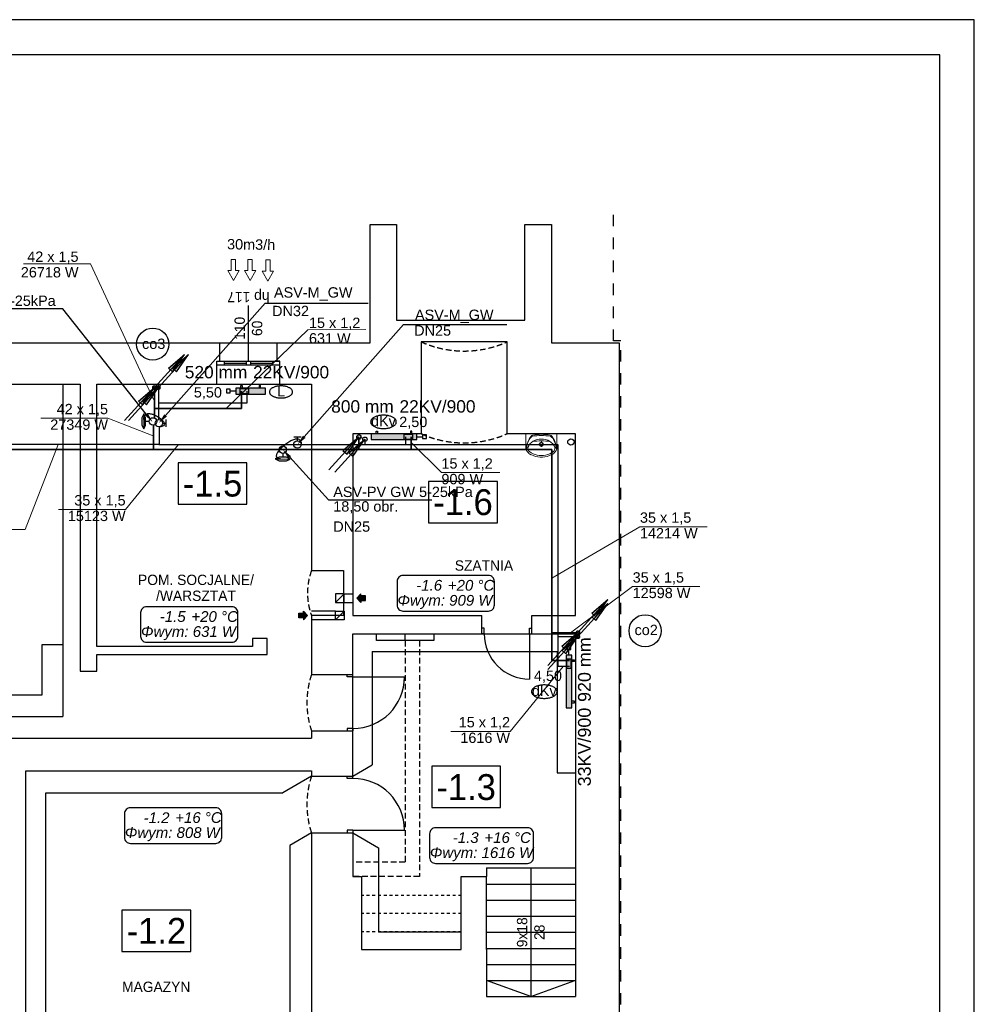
# Model space of a CAD drawing. Header units: millimetres. Extents: x 45180 to 119519, y 31297 to 302414.
# Tile 5 of 97: x 102885 to 119519, y 43845 to 60997. Entities that reach past the tile are written whole.
import ezdxf
from ezdxf import colors
from ezdxf.entities.mleader import LeaderData, LeaderLine
from ezdxf.lldxf.tags import DXFTag
from ezdxf.math import Vec2, Vec3

# ---------------------------------------------------------------- set-up
doc = ezdxf.new("R2010")
doc.units = ezdxf.units.MM
doc.header["$MEASUREMENT"] = 0
for name, pattern in [('Hidden Line', [100, 50, -50]), ('Krawędzie ukryte', [150, 100, -50]), ('PHANTOM', [2.5, 1.25, -0.25, 0.25, -0.25, 0.25, -0.25]), ('Przerywana', [400, 200, -200])]:
    doc.linetypes.add(name, pattern=pattern)
doc.layers.get('0').update_dxf_attribs({"color": 252})
for name, color, linetype in [('#opisy', 7, 'Continuous'), ('#podkład', 252, 'Continuous'), ('#strza³ki', 7, 'Continuous'), ('_TABELA', 7, 'Continuous'), ('IS_Armatura_podłączeniowa_grz._dolnozas.', 7, 'SOLID'), ('IS_Armatura_Therm', 7, 'SOLID'), ('IS_Grafika', 7, 'SOLID'), ('IS_Grzejniki_Plan_rzut', 7, 'SOLID'), ('IS_Opisy_działek_Therm', 7, 'SOLID'), ('IS_Text_Armatury_podłączeniowej_grz._dolnozas.', 7, 'Continuous'), ('IS_Text_Armatury_Therm', 7, 'Continuous'), ('IS_Text_Konstrukcji', 7, 'Continuous'), ('IS_Text_Odbiornikow_Therm', 7, 'Continuous')]:
    doc.layers.add(name, color=color, linetype=linetype)
for name, color, linetype, lineweight in [('INWENT wyposarzenie_Nr_Pióra__21', 252, 'Continuous', 13), ('IS_Powrót', 5, 'DASHDOT', 35), ('IS_Zasilanie', 1, 'SOLID', 30)]:
    doc.layers.add(name, color=color, linetype=linetype, lineweight=lineweight)
doc.styles.add('ARIAL', font='arial.ttf', dxfattribs={"width": 0.75})
doc.styles.add('GENERATED_STYLE_3', font='txt')
doc.styles.add('GENERATED_STYLE_5', font='txt')
doc.styles.add('GENERATED_STYLE_9', font='txt')
doc.styles.get("Standard").update_dxf_attribs({"font": 'arial.ttf', "bigfont": 'BIGFONT.SHX'})
tags = doc.linetypes.add('DASH', pattern=[15, 10, -5]).pattern_tags.tags
tags[6:7] = [DXFTag(74, 4), DXFTag(75, 0), DXFTag(340, '0'), DXFTag(46, 0.0), DXFTag(50, 0.0), DXFTag(44, 0.0), DXFTag(45, 0.0)]
tags[4:5] = [DXFTag(74, 4), DXFTag(75, 0), DXFTag(340, '0'), DXFTag(46, 0.0), DXFTag(50, 0.0), DXFTag(44, 0.0), DXFTag(45, 0.0)]
tags = doc.linetypes.add('DASHDOT', pattern=[20, 10, -5, 0, -5]).pattern_tags.tags
tags[10:11] = [DXFTag(74, 4), DXFTag(75, 0), DXFTag(340, '0'), DXFTag(46, 0.0), DXFTag(50, 0.0), DXFTag(44, 0.0), DXFTag(45, 0.0)]
tags[8:9] = [DXFTag(74, 4), DXFTag(75, 0), DXFTag(340, '0'), DXFTag(46, 0.0), DXFTag(50, 0.0), DXFTag(44, 0.0), DXFTag(45, 0.0)]
tags[6:7] = [DXFTag(74, 4), DXFTag(75, 0), DXFTag(340, '0'), DXFTag(46, 0.0), DXFTag(50, 0.0), DXFTag(44, 0.0), DXFTag(45, 0.0)]
tags[4:5] = [DXFTag(74, 4), DXFTag(75, 0), DXFTag(340, '0'), DXFTag(46, 0.0), DXFTag(50, 0.0), DXFTag(44, 0.0), DXFTag(45, 0.0)]
tags = doc.linetypes.add('DASHDOTDOT', pattern=[25, 10, -5, 0, -5, 0, -5]).pattern_tags.tags
tags[14:15] = [DXFTag(74, 4), DXFTag(75, 0), DXFTag(340, '0'), DXFTag(46, 0.0), DXFTag(50, 0.0), DXFTag(44, 0.0), DXFTag(45, 0.0)]
tags[12:13] = [DXFTag(74, 4), DXFTag(75, 0), DXFTag(340, '0'), DXFTag(46, 0.0), DXFTag(50, 0.0), DXFTag(44, 0.0), DXFTag(45, 0.0)]
tags[10:11] = [DXFTag(74, 4), DXFTag(75, 0), DXFTag(340, '0'), DXFTag(46, 0.0), DXFTag(50, 0.0), DXFTag(44, 0.0), DXFTag(45, 0.0)]
tags[8:9] = [DXFTag(74, 4), DXFTag(75, 0), DXFTag(340, '0'), DXFTag(46, 0.0), DXFTag(50, 0.0), DXFTag(44, 0.0), DXFTag(45, 0.0)]
tags[6:7] = [DXFTag(74, 4), DXFTag(75, 0), DXFTag(340, '0'), DXFTag(46, 0.0), DXFTag(50, 0.0), DXFTag(44, 0.0), DXFTag(45, 0.0)]
tags[4:5] = [DXFTag(74, 4), DXFTag(75, 0), DXFTag(340, '0'), DXFTag(46, 0.0), DXFTag(50, 0.0), DXFTag(44, 0.0), DXFTag(45, 0.0)]
tags = doc.linetypes.add('SOLID', pattern=[10, 10, 0]).pattern_tags.tags
tags[6:7] = [DXFTag(74, 4), DXFTag(75, 0), DXFTag(340, '0'), DXFTag(46, 0.0), DXFTag(50, 0.0), DXFTag(44, 0.0), DXFTag(45, 0.0)]
tags[4:5] = [DXFTag(74, 4), DXFTag(75, 0), DXFTag(340, '0'), DXFTag(46, 0.0), DXFTag(50, 0.0), DXFTag(44, 0.0), DXFTag(45, 0.0)]

# ---------------------------------------------------------------- blocks, each defined once
blk = doc.blocks.new('Symbol Umywalka 14_1', base_point=(-74654, 59679))
at = {"layer": 'INWENT wyposarzenie_Nr_Pióra__21', "linetype": 'Continuous'}
for p, q in [((-74654, 60089), (-74114, 60089)), ((-74654, 60089), (-74654, 59860)), ((-74299, 60089), (-74469, 60089)), ((-74114, 60089), (-74114, 59860)), ((-74401, 59905), (-74429, 59905)), ((-74384, 59951), (-74384, 59922)), ((-74384, 59889), (-74384, 59860)), ((-74338, 59905), (-74367, 59905))]:
    blk.add_line(p, q, dxfattribs=at)
for radius in [35, 25]:
    blk.add_circle((-74384, 59905), radius, dxfattribs=at)
for centre, radius, start, end in [((-74300, 59830), 340, 140.6648, 180.9072), ((-74335, 59829), 305, 138.5245, 180.6767), ((-74528, 60017), 45, 102.694, 140.6648), ((-74530, 60001), 45, 97.8304, 138.5245), ((-74389, 59402), 676, 89.4897, 102.694), ((-74379, 58902), 1154, 90.245, 97.8304), ((-74379, 59402), 676, 77.2285, 90.4328), ((-74390, 58902), 1154, 82.0921, 89.6775), ((-74238, 60001), 45, 41.398, 82.0921), ((-74239, 60017), 45, 39.2578, 77.2285), ((-74467, 59831), 340, 359.0153, 39.2578), ((-74433, 59829), 305, 359.2458, 41.398), ((-74517, 59854), 137, 177.5448, 231.2546), ((-74397, 59758), 241, 122.8442, 158.4481), ((-74384, 58978), 985, 81.1796, 98.8266), ((-74403, 59754), 241, 85.394, 121.0561), ((-74364, 59754), 241, 58.9439, 94.606), ((-74371, 59758), 241, 21.5519, 57.1558), ((-74251, 59854), 137, 308.7454, 2.4552), ((-74540, 59840), 80.9, 176.0694, 229.1984), ((-74469, 59913), 213, 231.3152, 242.8429), ((-74407, 60006), 293, 230.7149, 260.0022), ((-74370, 60122), 444, 243.7403, 265.7948), ((-74384, 60025), 317, 256.4334, 283.5666), ((-74397, 60122), 444, 274.2052, 296.2597), ((-74360, 60006), 293, 279.9978, 309.2851), ((-74298, 59913), 213, 297.1571, 308.6848), ((-74228, 59840), 80.9, 310.8016, 3.9306), ((-74384, 59949), 270, 265.9876, 274.0124)]:
    blk.add_arc(centre, radius, start, end, dxfattribs=at)
blk = doc.blocks.new('AF30168')
at = {"layer": '#strza³ki'}
h = blk.add_hatch(color=256, dxfattribs=at)
h.paths.add_polyline_path([(-7.4, -9.65), (0, 0), (-8.52, -8.52)])
h.paths.add_polyline_path([(-9.65, -7.4), (-8.52, -8.52), (0, 0)])
for p, q in [((-18.33, -18.33), (0, 0)), ((-9.65, -7.4), (0, 0)), ((-7.4, -9.65), (0, 0)), ((-9.65, -7.4), (-7.4, -9.65))]:
    blk.add_line(p, q, dxfattribs=at)
blk = doc.blocks.new('E210168')
at = {"color": 7, "lineweight": 13}
for p, q in [((19.4, 19.8), (19.4, 13.6)), ((19.4, 19.8), (37, 9.9)), ((19.4, 0), (37, 9.9)), ((19.4, 6.2), (19.4, 0))]:
    blk.add_line(p, q, dxfattribs=at)
blk.add_lwpolyline([(19.4, 13.6), (0, 13.6), (0, 6.2), (19.4, 6.2)], dxfattribs=at)

msp = doc.modelspace()

# ---------------------------------------------------------------- hatches: boundary and pattern name
at = {"layer": '#podkład', "linetype": 'Continuous'}
for points in [[(108830, 50845), (108830, 50880), (108910, 50880), (108910, 50960), (108830, 50960), (108830, 50995), (108760, 50920)], [(107830, 50545), (107830, 50580), (107750, 50580), (107750, 50660), (107830, 50660), (107830, 50695), (107900, 50620)]]:
    msp.add_hatch(color=256, dxfattribs=at).paths.add_polyline_path(points, flags=0)
at = {"layer": 'IS_Grzejniki_Plan_rzut', "ltscale": 10}
for points in [[(107170, 54576), (106650, 54576), (106650, 54476), (107170, 54476)], [(109808, 53781), (109008, 53781), (109008, 53681), (109808, 53681)], [(112505, 49010), (112505, 49930), (112405, 49930), (112405, 49010)]]:
    msp.add_hatch(color=251, dxfattribs=at).paths.add_polyline_path(points)

# ---------------------------------------------------------------- linework, layer by layer
at = {"layer": '#podkład', "linetype": 'Przerywana'}
for p, q in [((113230, 55400), (113230, 57771)), ((113360, 55400), (113230, 55400)), ((113360, 41040), (113360, 55400))]:
    msp.add_line(p, q, dxfattribs=at)
at = {"layer": '#podkład', "linetype": 'Continuous'}
for p, q in [((108990, 55370), (108990, 57430)), ((108990, 57430), (109450, 57430)), ((109450, 57430), (109450, 55765)), ((111690, 55765), (111690, 57430)), ((111690, 57430), (112150, 57430)), ((112150, 57430), (112150, 55370)), ((106870, 55050), (106870, 56020)), ((109450, 55765), (111690, 55765)), ((101080, 55370), (106370, 55370)), ((106370, 55050), (106370, 55370)), ((106370, 55370), (107370, 55370)), ((107370, 55050), (107370, 55370)), ((107370, 55370), (108990, 55370)), ((111380, 55385), (109880, 55385)), ((109880, 55385), (109880, 53785)), ((111380, 53785), (111380, 55385)), ((112150, 55370), (113330, 55370)), ((113330, 55370), (113330, 41070)), ((106320, 54650), (106320, 55050)), ((106320, 55050), (106370, 55050)), ((106320, 55050), (107420, 55050)), ((107420, 54980), (106320, 54980)), ((106450, 55050), (106450, 54980)), ((106450, 55015), (106830, 55015)), ((106830, 55050), (106830, 54980)), ((106910, 55050), (106910, 54980)), ((106910, 55015), (107290, 55015)), ((107290, 55050), (107290, 54980)), ((107420, 55050), (107370, 55050)), ((107420, 54650), (107420, 55050)), ((101130, 54650), (103940, 54650)), ((103640, 54650), (103640, 48860)), ((103940, 54650), (103940, 49650)), ((104230, 50080), (104230, 54650)), ((104230, 54650), (106320, 54650)), ((106320, 54650), (107420, 54650)), ((107420, 54650), (107970, 54650)), ((107970, 54650), (107970, 51400)), ((109880, 53785), (108690, 53785)), ((108690, 53785), (108690, 50620)), ((112570, 53785), (111380, 53785)), ((112570, 50620), (112570, 53785)), ((106846, 53277), (105646, 53277)), ((105646, 53277), (105646, 52557)), ((106846, 52557), (106846, 53277)), ((111210, 52953), (110010, 52953)), ((110010, 52953), (110010, 52233)), ((111210, 52233), (111210, 52953)), ((105646, 52557), (106846, 52557)), ((110010, 52233), (111210, 52233)), ((107970, 51400), (108530, 51400)), ((108530, 51400), (108530, 50620)), ((108540, 50995), (108390, 50995)), ((108390, 50995), (108390, 50845)), ((108390, 50845), (108540, 50995)), ((108530, 50995), (108690, 50995)), ((108540, 50845), (108540, 50995)), ((108760, 50920), (108830, 50995)), ((108830, 50960), (108830, 50995)), ((108910, 50960), (108830, 50960)), ((108910, 50880), (108910, 50960)), ((108390, 50845), (108540, 50845)), ((108530, 50845), (108690, 50845)), ((108760, 50920), (108830, 50845)), ((108830, 50880), (108910, 50880)), ((108830, 50880), (108830, 50845)), ((107750, 50580), (107750, 50660)), ((107750, 50660), (107830, 50660)), ((107900, 50620), (107830, 50695)), ((107830, 50660), (107830, 50695)), ((107900, 50620), (107830, 50545)), ((108390, 50695), (107970, 50695)), ((108530, 50620), (107970, 50620)), ((107970, 50620), (107970, 49590)), ((108390, 50545), (108390, 50695)), ((108390, 50695), (108540, 50695)), ((108390, 50545), (108540, 50695)), ((108540, 50695), (108540, 50545)), ((108690, 50620), (110940, 50620)), ((110940, 50300), (110940, 50620)), ((111810, 50300), (111810, 50620)), ((111810, 50620), (112570, 50620)), ((107830, 50580), (107750, 50580)), ((107830, 50580), (107830, 50545)), ((108390, 50545), (107970, 50545)), ((108540, 50545), (108390, 50545)), ((108690, 49590), (108690, 50300)), ((108690, 50300), (110940, 50300)), ((109100, 50300), (110100, 50300)), ((109100, 50180), (109100, 50300)), ((109600, 50180), (109600, 50300)), ((110100, 50300), (110100, 50180)), ((110980, 50400), (110940, 50400)), ((110940, 50300), (111810, 50300)), ((110980, 50300), (110940, 50300)), ((110980, 50300), (110980, 50400)), ((111770, 50300), (111770, 50400)), ((111770, 50400), (111810, 50400)), ((111770, 50300), (111770, 49510)), ((111770, 50300), (111810, 50300)), ((111810, 50300), (112570, 50300)), ((112570, 50300), (112570, 43980)), ((103640, 50110), (103270, 50110)), ((103270, 50110), (103270, 49230)), ((107200, 50220), (106940, 50220)), ((106940, 50220), (106940, 50080)), ((107200, 49940), (107200, 50220)), ((110100, 50180), (109100, 50180)), ((106940, 50080), (104230, 50080)), ((104230, 49650), (104230, 49940)), ((104230, 49940), (107200, 49940)), ((109030, 49990), (112250, 49990)), ((109030, 49990), (109030, 48016)), ((112250, 49990), (112250, 47880)), ((103940, 49650), (104230, 49650)), ((107970, 49590), (108690, 49590)), ((108590, 49550), (108590, 49590)), ((108690, 48610), (108690, 49590)), ((108690, 49550), (108690, 49590)), ((108690, 49550), (108590, 49550)), ((108690, 49550), (109590, 49550)), ((103270, 49230), (101430, 49230)), ((100370, 48860), (103640, 48860)), ((107970, 48610), (108690, 48610)), ((107970, 48610), (107970, 48480)), ((108690, 48650), (108590, 48650)), ((108590, 48650), (108590, 48610)), ((108690, 48650), (108690, 48610)), ((108690, 47820), (108690, 48610)), ((102460, 48480), (107970, 48480)), ((102990, 41830), (102990, 47910)), ((102990, 47910), (107970, 47910)), ((107970, 47910), (107970, 47820)), ((108690, 47820), (109030, 48016)), ((111264, 47991), (110064, 47991)), ((110064, 47991), (110064, 47271)), ((111264, 47271), (111264, 47991)), ((112250, 47880), (112560, 47880)), ((107970, 47820), (107468, 47530)), ((107970, 47820), (108690, 47820)), ((108590, 47780), (108590, 47820)), ((108690, 47780), (108590, 47780)), ((108690, 47780), (108690, 47820)), ((103340, 47530), (107468, 47530)), ((103340, 42210), (103340, 47530)), ((110064, 47271), (111264, 47271)), ((107970, 46830), (107590, 46611)), ((107970, 46830), (108690, 46830)), ((107970, 46830), (107970, 41830)), ((108690, 46880), (108590, 46880)), ((108590, 46880), (108590, 46830)), ((108690, 46880), (109590, 46880)), ((108690, 46880), (108690, 46830)), ((108690, 46830), (108690, 46070)), ((108690, 46830), (109140, 46570)), ((107590, 46611), (107590, 42210)), ((109140, 46570), (109140, 45110)), ((111020, 46220), (112570, 46220)), ((111020, 46220), (111020, 46070)), ((111790, 46220), (111790, 43980)), ((108690, 46070), (108840, 46070)), ((108840, 46070), (108840, 44800)), ((110580, 44800), (110580, 46070)), ((110580, 46070), (111020, 46070)), ((111020, 44800), (111020, 46070)), ((111020, 45940), (112570, 45940)), ((111020, 45660), (112570, 45660)), ((105868, 45485), (104668, 45485)), ((104668, 45485), (104668, 44765)), ((105868, 44765), (105868, 45485)), ((111020, 45380), (112570, 45380)), ((109140, 45110), (110580, 45110)), ((111020, 45100), (112570, 45100)), ((108840, 44800), (110580, 44800)), ((111020, 44820), (112570, 44820)), ((111020, 44800), (111020, 43980)), ((104668, 44765), (105868, 44765)), ((111020, 44540), (112570, 44540)), ((111020, 44260), (112570, 44260)), ((111790, 43980), (111020, 44260)), ((111790, 43980), (112560, 44260)), ((111020, 43980), (112570, 43980)), ((111020, 43980), (112560, 43980))]:
    msp.add_line(p, q, dxfattribs=at)
at = {"layer": '#podkład', "linetype": 'Krawędzie ukryte'}
for p, q in [((109600, 50180), (109600, 46320)), ((109850, 50180), (109850, 46070)), ((109600, 46320), (108690, 46320)), ((109850, 46070), (108690, 46070))]:
    msp.add_line(p, q, dxfattribs=at)
at = {"layer": '#podkład', "linetype": 'Hidden Line'}
for p, q in [((110580, 45740), (108840, 45740)), ((110580, 45426), (108840, 45426)), ((110580, 45110), (108840, 45110))]:
    msp.add_line(p, q, dxfattribs=at)
at = {"layer": '#podkład', "linetype": 'Continuous'}
msp.add_circle((112490, 53640), 55, dxfattribs=at)
at = {"layer": '#podkład', "linetype": 'Krawędzie ukryte'}
for centre, radius, start, end in [((110630, 57063), 1838, 245.9148, 294.0852), ((110630, 55463), 1838, 245.9148, 294.0852), ((109021, 51010), 1121, 159.649, 200.351), ((109431, 49100), 1541, 161.4548, 198.5452), ((109461, 47325), 1571, 161.6389, 198.3611)]:
    msp.add_arc(centre, radius, start, end, dxfattribs=at)
at = {"layer": '#podkład', "linetype": 'Continuous'}
for centre, radius, start, end in [((111770, 50300), 790, 180, 270), ((108690, 49550), 900, 270, 0), ((108690, 46880), 900, 0, 90)]:
    msp.add_arc(centre, radius, start, end, dxfattribs=at)
at = {"layer": '_TABELA', "color": 7}
for p, q in [((119519, 60997), (55519, 60997)), ((119519, 31297), (119519, 60997)), ((118919, 60387), (58019, 60387)), ((118919, 31907), (118919, 60387))]:
    msp.add_line(p, q, dxfattribs=at)
at = {"layer": 'IS_Armatura_podłączeniowa_grz._dolnozas.', "ltscale": 10}
for p, q in [((106880, 54566), (106720, 54566)), ((106720, 54566), (106720, 54486)), ((106880, 54486), (106880, 54566)), ((106880, 54566), (106880, 54566)), ((106720, 54486), (106880, 54486)), ((109738, 53771), (109578, 53771)), ((109578, 53771), (109578, 53691)), ((109578, 53691), (109738, 53691)), ((109738, 53691), (109738, 53771)), ((109738, 53771), (109738, 53771)), ((112495, 49860), (112415, 49860)), ((112415, 49860), (112415, 49700)), ((112495, 49700), (112495, 49860)), ((112415, 49700), (112495, 49700)), ((112495, 49700), (112495, 49700))]:
    msp.add_line(p, q, dxfattribs=at)
at = {"layer": 'IS_Armatura_Therm', "ltscale": 10}
for p, q in [((106553, 54559), (106488, 54559)), ((106488, 54559), (106488, 54494)), ((106553, 54494), (106553, 54559)), ((106488, 54494), (106553, 54494)), ((106650, 54526), (106553, 54526)), ((109808, 53731), (109906, 53731)), ((109971, 53764), (109906, 53764)), ((109906, 53764), (109906, 53699)), ((109906, 53699), (109971, 53699)), ((109971, 53699), (109971, 53764)), ((112488, 50093), (112423, 50093)), ((112423, 50093), (112423, 50028)), ((112488, 50028), (112488, 50093)), ((112423, 50028), (112488, 50028)), ((112455, 49930), (112455, 50028))]:
    msp.add_line(p, q, dxfattribs=at)
at = {"layer": 'IS_Armatura_Therm', "color": 5, "ltscale": 10}
for p, q in [((105046, 54129), (105014, 54064)), ((105014, 54064), (105014, 53934)), ((105046, 54129), (105046, 53869)), ((105079, 54064), (105046, 54129)), ((105079, 53934), (105079, 54064)), ((105014, 53934), (105046, 53869)), ((105046, 53869), (105079, 53934)), ((105144, 53999), (105079, 53999)), ((107404, 53377), (107339, 53345)), ((107339, 53345), (107599, 53343)), ((107339, 53345), (107404, 53312)), ((107534, 53376), (107404, 53377)), ((107470, 53442), (107469, 53377)), ((107599, 53343), (107534, 53376)), ((107534, 53311), (107599, 53343)), ((107404, 53312), (107534, 53311))]:
    msp.add_line(p, q, dxfattribs=at)
at = {"layer": 'IS_Armatura_Therm', "color": 1, "ltscale": 10}
for p, q in [((105439, 53904), (105439, 54034)), ((105374, 53969), (105439, 53969)), ((107790, 53727), (107660, 53727)), ((107725, 53662), (107725, 53727))]:
    msp.add_line(p, q, dxfattribs=at)
at = {"layer": 'IS_Armatura_Therm', "color": 5, "ltscale": 10}
for centre in [(105209, 53999), (107470, 53507)]:
    msp.add_ellipse(centre, major_axis=(65, 0), ratio=1, dxfattribs=at)
at = {"layer": 'IS_Armatura_Therm', "color": 1, "ltscale": 10}
for centre in [(105309, 53969), (107725, 53597)]:
    msp.add_ellipse(centre, major_axis=(65, 0), ratio=1, dxfattribs=at)
at = {"layer": 'IS_Armatura_Therm', "ltscale": 10}
for points, knots in [([(105046, 54031), (105046, 54053), (105051, 54093), (105095, 54133), (105151, 54138), (105210, 54124), (105271, 54097), (105327, 54061), (105372, 54020), (105403, 53982), (105412, 53936), (105367, 53904), (105332, 53904), (105309, 53904)], [0, 0, 0, 0, 64.389219, 112.928555, 164.914867, 226.429609, 294.470035, 363.013923, 425.304746, 475.258142, 511.236666, 549.426932, 617.242039, 617.242039, 617.242039, 617.242039]), ([(107437, 53344), (107417, 53344), (107379, 53346), (107353, 53398), (107376, 53451), (107414, 53507), (107471, 53566), (107536, 53621), (107606, 53665), (107672, 53693), (107734, 53702), (107787, 53663), (107790, 53620), (107790, 53597)], [0, 0, 0, 0, 59.262861, 99.102504, 151.5676, 222.417862, 305.915859, 394.029122, 478.423673, 551.537798, 609.014977, 658.39068, 727.398204, 727.398204, 727.398204, 727.398204])]:
    msp.add_open_spline(points, degree=3, knots=knots, dxfattribs=at)
at = {"layer": 'IS_Grafika', "ltscale": 10}
msp.add_line((112836, 50233), (112836, 50233), dxfattribs=at)
for centre in [(105203, 55345), (113783, 50352)]:
    msp.add_circle(centre, 280, dxfattribs=at)
for points, knots in [([(107439, 54618), (107429, 54618), (107410, 54617), (107382, 54614), (107355, 54608), (107330, 54601), (107308, 54592), (107288, 54582), (107270, 54571), (107256, 54558), (107246, 54544), (107239, 54528), (107238, 54518), (107238, 54512)], [0, 0, 0, 0, 29.81303, 58.439291, 85.728194, 111.528232, 135.699277, 158.129661, 178.761629, 197.63058, 214.924287, 231.061128, 246.757311, 246.757311, 246.757311, 246.757311]), ([(107641, 54512), (107641, 54518), (107639, 54528), (107633, 54544), (107622, 54558), (107608, 54571), (107591, 54582), (107571, 54592), (107549, 54601), (107524, 54608), (107497, 54614), (107469, 54617), (107449, 54618), (107439, 54618)], [0, 0, 0, 0, 15.696184, 31.833024, 49.126731, 67.995682, 88.62765, 111.058035, 135.229079, 161.029117, 188.31802, 216.944282, 246.757311, 246.757311, 246.757311, 246.757311]), ([(107238, 54512), (107238, 54507), (107239, 54497), (107246, 54481), (107256, 54467), (107270, 54454), (107288, 54443), (107308, 54433), (107330, 54424), (107355, 54417), (107382, 54411), (107410, 54408), (107429, 54407), (107439, 54407)], [0, 0, 0, 0, 15.696184, 31.833024, 49.126731, 67.995682, 88.62765, 111.058035, 135.229079, 161.029117, 188.31802, 216.944282, 246.757311, 246.757311, 246.757311, 246.757311]), ([(107439, 54407), (107449, 54407), (107469, 54408), (107497, 54411), (107524, 54417), (107549, 54424), (107571, 54433), (107591, 54443), (107608, 54454), (107622, 54467), (107633, 54481), (107639, 54497), (107641, 54507), (107641, 54512)], [0, 0, 0, 0, 29.81303, 58.439291, 85.728194, 111.528232, 135.699277, 158.129661, 178.761629, 197.63058, 214.924287, 231.061128, 246.757311, 246.757311, 246.757311, 246.757311]), ([(109224, 54107), (109213, 54107), (109192, 54107), (109160, 54103), (109131, 54097), (109103, 54089), (109078, 54080), (109056, 54068), (109037, 54055), (109022, 54041), (109010, 54025), (109003, 54009), (109001, 53997), (109001, 53991)], [0, 0, 0, 0, 33.024043, 64.733497, 94.961552, 123.540383, 150.314771, 175.16102, 198.015155, 218.916387, 238.072713, 255.947572, 273.334314, 273.334314, 273.334314, 273.334314]), ([(109448, 53991), (109448, 53997), (109446, 54009), (109439, 54025), (109427, 54041), (109412, 54055), (109393, 54068), (109370, 54080), (109346, 54089), (109318, 54097), (109288, 54103), (109257, 54107), (109235, 54107), (109224, 54107)], [0, 0, 0, 0, 17.386742, 35.2616, 54.417927, 75.319159, 98.173293, 123.019543, 149.793931, 178.372762, 208.600817, 240.310271, 273.334314, 273.334314, 273.334314, 273.334314]), ([(109001, 53991), (109001, 53985), (109003, 53973), (109010, 53957), (109022, 53941), (109037, 53927), (109056, 53914), (109078, 53902), (109103, 53893), (109131, 53885), (109160, 53879), (109192, 53875), (109213, 53874), (109224, 53874)], [0, 0, 0, 0, 17.386742, 35.2616, 54.417927, 75.319159, 98.173293, 123.019543, 149.793931, 178.372762, 208.600817, 240.310271, 273.334314, 273.334314, 273.334314, 273.334314]), ([(109224, 53874), (109235, 53874), (109257, 53875), (109288, 53879), (109318, 53885), (109346, 53893), (109370, 53902), (109393, 53914), (109412, 53927), (109427, 53941), (109439, 53957), (109446, 53973), (109448, 53985), (109448, 53991)], [0, 0, 0, 0, 33.024043, 64.733497, 94.961552, 123.540383, 150.314771, 175.16102, 198.015155, 218.916387, 238.072713, 255.947572, 273.334314, 273.334314, 273.334314, 273.334314]), ([(112026, 49408), (112015, 49408), (111994, 49407), (111962, 49403), (111933, 49397), (111905, 49390), (111880, 49380), (111858, 49368), (111839, 49355), (111824, 49341), (111812, 49326), (111805, 49309), (111803, 49297), (111803, 49291)], [0, 0, 0, 0, 33.024043, 64.733497, 94.961552, 123.540383, 150.314771, 175.16102, 198.015155, 218.916387, 238.072713, 255.947572, 273.334314, 273.334314, 273.334314, 273.334314]), ([(112250, 49291), (112250, 49297), (112248, 49309), (112240, 49326), (112229, 49341), (112213, 49355), (112194, 49368), (112172, 49380), (112147, 49390), (112120, 49397), (112090, 49403), (112059, 49407), (112037, 49408), (112026, 49408)], [0, 0, 0, 0, 17.386742, 35.2616, 54.417927, 75.319159, 98.173293, 123.019543, 149.793931, 178.372762, 208.600817, 240.310271, 273.334314, 273.334314, 273.334314, 273.334314]), ([(111803, 49291), (111803, 49285), (111805, 49274), (111812, 49257), (111824, 49241), (111839, 49227), (111858, 49214), (111880, 49203), (111905, 49193), (111933, 49185), (111962, 49179), (111994, 49175), (112015, 49175), (112026, 49175)], [0, 0, 0, 0, 17.386742, 35.2616, 54.417927, 75.319159, 98.173293, 123.019543, 149.793931, 178.372762, 208.600817, 240.310271, 273.334314, 273.334314, 273.334314, 273.334314]), ([(112026, 49175), (112037, 49175), (112059, 49175), (112090, 49179), (112120, 49185), (112147, 49193), (112172, 49203), (112194, 49214), (112213, 49227), (112229, 49241), (112240, 49257), (112248, 49274), (112250, 49285), (112250, 49291)], [0, 0, 0, 0, 33.024043, 64.733497, 94.961552, 123.540383, 150.314771, 175.16102, 198.015155, 218.916387, 238.072713, 255.947572, 273.334314, 273.334314, 273.334314, 273.334314])]:
    msp.add_open_spline(points, degree=3, knots=knots, dxfattribs=at)
at = {"layer": 'IS_Grzejniki_Plan_rzut', "ltscale": 10}
for p, q in [((107170, 54576), (106650, 54576)), ((106650, 54576), (106650, 54476)), ((106738, 54576), (106738, 54626)), ((106738, 54626), (106763, 54626)), ((106763, 54626), (106763, 54576)), ((107083, 54626), (107058, 54626)), ((107058, 54626), (107058, 54576)), ((107083, 54576), (107083, 54626)), ((107170, 54476), (107170, 54576)), ((107170, 54576), (107170, 54576)), ((106650, 54476), (107170, 54476)), ((109808, 53781), (109008, 53781)), ((109008, 53781), (109008, 53681)), ((109096, 53781), (109096, 53831)), ((109096, 53831), (109121, 53831)), ((109121, 53831), (109121, 53781)), ((109721, 53831), (109696, 53831)), ((109696, 53831), (109696, 53781)), ((109721, 53781), (109721, 53831)), ((109808, 53681), (109808, 53781)), ((109808, 53781), (109808, 53781)), ((109008, 53681), (109808, 53681)), ((112505, 49930), (112405, 49930)), ((112405, 49930), (112405, 49010)), ((112505, 49010), (112505, 49930)), ((112505, 49843), (112555, 49843)), ((112555, 49818), (112505, 49818)), ((112555, 49843), (112555, 49818)), ((112555, 49123), (112505, 49123)), ((112505, 49098), (112555, 49098)), ((112555, 49098), (112555, 49123)), ((112405, 49010), (112505, 49010)), ((112505, 49010), (112505, 49010))]:
    msp.add_line(p, q, dxfattribs=at)
at = {"layer": 'IS_Opisy_działek_Therm', "lineweight": 5, "ltscale": 10}
for p, q in [((104121, 56745), (102951, 56745)), ((105216, 54380), (104121, 56745)), ((106491, 54228), (107905, 55597)), ((107905, 55597), (108916, 55600)), ((104424, 54055), (103254, 54055)), ((105209, 53750), (104424, 54055)), ((103555, 53597), (102981, 52118)), ((105654, 53597), (104731, 52465)), ((109709, 53632), (110234, 53107)), ((110234, 53107), (111254, 53107)), ((104731, 52465), (103561, 52465)), ((112160, 51268), (113693, 52164)), ((113693, 52164), (114863, 52164)), ((101811, 52118), (102981, 52118)), ((112483, 50319), (113566, 51122)), ((113566, 51122), (114736, 51122)), ((112353, 49732), (111430, 48600)), ((111430, 48600), (110400, 48600))]:
    msp.add_line(p, q, dxfattribs=at)
at = {"layer": 'IS_Opisy_działek_Therm'}
msp.add_lwpolyline([(103636, 55958), (100988, 55958)], dxfattribs=at)
at = {"layer": 'IS_Powrót', "color": 166, "linetype": 'DASH', "ltscale": 25}
for p, q in [((105233, 54589), (105233, 54064)), ((106750, 54223), (106750, 54526)), ((105233, 54223), (106750, 54223)), ((105216, 53934), (105216, 53508)), ((112160, 53508), (100771, 53508)), ((112160, 53508), (112160, 50368)), ((112160, 50368), (112160, 49835)), ((112160, 49835), (112463, 49835))]:
    msp.add_line(p, q, dxfattribs=at)
for points in [[(108797, 53729), (108797, 53508)], [(109705, 53730), (109705, 53508)], [(112612, 50319), (112159, 50319)]]:
    msp.add_lwpolyline(points, dxfattribs=at)
at = {"layer": 'IS_Powrót', "color": 5, "lineweight": 0, "ltscale": 20}
for centre in [(105233, 54589), (112612, 50319)]:
    msp.add_circle(centre, 34.1, dxfattribs=at)
at = {"layer": 'IS_Powrót', "color": 5, "lineweight": 30, "ltscale": 20}
for centre in [(105233, 54589), (112612, 50319)]:
    msp.add_circle(centre, 22.1, dxfattribs=at)
at = {"layer": 'IS_Powrót', "color": 166, "linetype": 'DASH', "ltscale": 25}
msp.add_circle((108797, 53729), 38, dxfattribs=at)
at = {"layer": 'IS_Text_Konstrukcji', "linetype": 'SOLID', "ltscale": 10}
for points in [[(109564, 50695), (111053, 50695, 0.414214), (111156, 50798), (111156, 51212, 0.414214), (111053, 51315), (109564, 51315, 0.414214), (109461, 51212), (109461, 50798, 0.414214), (109564, 50695)], [(105096, 50151), (106584, 50151, 0.414214), (106687, 50255), (106687, 50668, 0.414214), (106584, 50771), (105096, 50771, 0.414214), (104992, 50668), (104992, 50255, 0.414214), (105096, 50151)], [(104814, 46649), (106302, 46649, 0.414214), (106406, 46752), (106406, 47165, 0.414214), (106302, 47269), (104814, 47269, 0.414214), (104711, 47165), (104711, 46752, 0.414214), (104814, 46649)], [(110132, 46300), (111735, 46300, 0.414214), (111838, 46403), (111838, 46816, 0.414214), (111735, 46920), (110132, 46920, 0.414214), (110028, 46816), (110028, 46403, 0.414214), (110132, 46300)]]:
    msp.add_lwpolyline(points, format="xyb", dxfattribs=at)
at = {"layer": 'IS_Zasilanie', "color": 12, "linetype": 'DASHDOTDOT', "ltscale": 25}
for p, q in [((105302, 54588), (105302, 54033)), ((106850, 54323), (106850, 54526)), ((105302, 54323), (106850, 54323)), ((105316, 53905), (105316, 53597)), ((109608, 53731), (109608, 53597)), ((105309, 53597), (100671, 53597)), ((105309, 53597), (107225, 53597)), ((107225, 53597), (109608, 53597)), ((109608, 53597), (112260, 53597)), ((112260, 53597), (112260, 50268)), ((112260, 50268), (112260, 49735)), ((112260, 49735), (112463, 49735))]:
    msp.add_line(p, q, dxfattribs=at)
for points in [[(108900, 53689), (108900, 53599)], [(112611, 50249), (112259, 50249)]]:
    msp.add_lwpolyline(points, dxfattribs=at)
at = {"layer": 'IS_Zasilanie', "color": 1, "linetype": 'PHANTOM', "lineweight": 0, "ltscale": 250}
for centre in [(105302, 54588), (112611, 50249)]:
    msp.add_circle(centre, 34.1, dxfattribs=at)
at = {"layer": 'IS_Zasilanie', "color": 1, "linetype": 'PHANTOM', "lineweight": 30, "ltscale": 250}
for centre in [(105302, 54588), (112611, 50249)]:
    msp.add_circle(centre, 22.1, dxfattribs=at)
at = {"layer": 'IS_Zasilanie', "color": 12, "linetype": 'DASHDOTDOT', "ltscale": 25}
msp.add_circle((108900, 53689), 38, dxfattribs=at)

# ---------------------------------------------------------------- block references
at = {"layer": '#podkład', "color": 104, "linetype": 'Continuous', "lineweight": 20, "true_color": 0x029e21}
msp.add_blockref('Symbol Umywalka 14_1', (111705, 53375), dxfattribs=at)
at = {"layer": '#strza³ki', "lineweight": 5, "xscale": 29.99999999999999, "yscale": 29.99999999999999, "zscale": 30, "rotation": 2.760251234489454}
for p in [(105756, 55165), (105825, 55163), (105233, 54589), (105302, 54588), (108797, 53729), (108900, 53689), (113135, 50897), (113134, 50828), (112612, 50322), (112611, 50252)]:
    msp.add_blockref('AF30168', p, dxfattribs=at)
at = {"color": 7, "lineweight": 5, "xscale": 10, "yscale": 10, "zscale": 10, "rotation": 270.0966492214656}
for p in [(106509, 56822), (106801, 56822), (107111, 56812)]:
    msp.add_blockref('E210168', p, dxfattribs=at)

# ---------------------------------------------------------------- texts
at = {"layer": '#opisy', "color": 7, "lineweight": 0, "style": 'ARIAL'}
msp.add_text('30m3/h', height=180, rotation=359.2172, dxfattribs=at).set_placement((106498, 56997, 140))
at = {"layer": '#podkład', "linetype": 'Continuous', "insert": (106870, 56075), "char_height": 180, "attachment_point": 2, "rotation": 180, "style": 'GENERATED_STYLE_5'}
msp.add_mtext('{hp 117}', dxfattribs=at)
at = {"layer": '#podkład', "linetype": 'Continuous', "char_height": 180, "width": 1346.33, "attachment_point": 2, "rotation": 90, "line_spacing_factor": 1.008888, "style": 'GENERATED_STYLE_5'}
for s, insert in [('{110\\P60}', (106629, 55620)), ('{9x18\\P28}', (111549, 45100))]:
    msp.add_mtext(s, dxfattribs=dict(at, insert=insert))
at = {"layer": '#podkład', "linetype": 'Continuous'}
for s, insert, char_height, attachment_point, style in [('{-1.5}', (106246, 52684), 450, 8, 'GENERATED_STYLE_3'), ('{-1.6}', (110610, 52361), 450, 8, 'GENERATED_STYLE_3'), ('{SZATNIA}', (110975, 51579), 180, 2, 'GENERATED_STYLE_9'), ('{-1.3}', (110664, 47398), 450, 8, 'GENERATED_STYLE_3'), ('{-1.2}', (105268, 44900), 450, 8, 'GENERATED_STYLE_3'), ('{MAGAZYN}', (105264, 44240), 180, 2, 'GENERATED_STYLE_9')]:
    msp.add_mtext(s, dxfattribs=dict(at, insert=insert, char_height=char_height, attachment_point=attachment_point, style=style))
at = {"layer": '#podkład', "linetype": 'Continuous', "insert": (105957, 51329), "char_height": 180, "width": 2272.94, "attachment_point": 2, "line_spacing_factor": 0.924085, "style": 'GENERATED_STYLE_9'}
msp.add_mtext('{POM. SOCJALNE/\\P/WARSZTAT}', dxfattribs=at)
at = {"layer": 'IS_Grafika', "ltscale": 10, "char_height": 180}
for s, insert, attachment_point in [('\\fArial|b0|i0;co3', (105018, 55259), 7), ('\\fArial|b0|i0;L', (107439, 54616), 2), ('\\fArial|b0|i0;dKv', (109224, 54094), 2), ('\\fArial|b0|i0;co2', (113599, 50274), 7), ('\\fArial|b0|i0;dKv', (112026, 49395), 2)]:
    msp.add_mtext(s, dxfattribs=dict(at, insert=insert, attachment_point=attachment_point))
at = {"layer": 'IS_Opisy_działek_Therm', "ltscale": 10, "char_height": 180}
for s, insert, attachment_point in [('\\fArial|b0|i0;42 x 1,5', (103911, 56745), 9), ('\\fArial|b0|i0;26718 W', (103911, 56687), 3), ('\\fArial|b0|i0;', (107729, 55945), 7), ('\\fArial|b0|i0;', (107599, 55888), 1), ('\\fArial|b0|i0;', (107789, 55795), 7), ('\\fArial|b0|i0;', (107789, 55795), 7), ('\\fArial|b0|i0;15 x 1,2', (107926, 55593), 7), ('\\fArial|b0|i0;631 W', (107926, 55536), 1), ('\\fArial|b0|i0;', (104603, 54754), 9), ('\\fArial|b0|i0;', (103423, 54604), 9), ('\\fArial|b0|i0;', (103423, 54604), 9), ('\\fArial|b0|i0;', (104603, 54697), 3), ('\\fArial|b0|i0;42 x 1,5', (104424, 54091), 9), ('\\fArial|b0|i0;27349 W', (104424, 54033), 3), ('\\fArial|b0|i0;', (104424, 54091), 9), ('\\fArial|b0|i0;', (104424, 54033), 3), ('\\fArial|b0|i0;', (103244, 53941), 9), ('\\fArial|b0|i0;', (103244, 53941), 9), ('\\fArial|b0|i0;15 x 1,2', (110234, 53143), 7), ('\\fArial|b0|i0;909 W', (110234, 53085), 1), ('\\fArial|b0|i0;', (111074, 53085), 1), ('\\fArial|b0|i0;', (111204, 53143), 7), ('\\fArial|b0|i0;', (111264, 52993), 7), ('\\fArial|b0|i0;', (111264, 52993), 7), ('\\fArial|b0|i0;35 x 1,5', (104731, 52501), 9), ('\\fArial|b0|i0;', (104731, 52501), 9), ('\\fArial|b0|i0;', (103551, 52351), 9), ('\\fArial|b0|i0;', (103551, 52351), 9), ('\\fArial|b0|i0;15123 W', (104731, 52443), 3), ('\\fArial|b0|i0;', (104731, 52443), 3), ('\\fArial|b0|i0;35 x 1,5', (113693, 52200), 7), ('\\fArial|b0|i0;14214 W', (113693, 52142), 1), ('\\fArial|b0|i0;', (113843, 52142), 7), ('\\fArial|b0|i0;', (113993, 52085), 1), ('\\fArial|b0|i0;', (114053, 51992), 7), ('\\fArial|b0|i0;', (114053, 51992), 7), ('\\fArial|b0|i0;', (104257, 51714), 7), ('\\fArial|b0|i0;', (104407, 51656), 1), ('\\fArial|b0|i0;', (104467, 51564), 7), ('\\fArial|b0|i0;', (104467, 51564), 7), ('\\fArial|b0|i0;35 x 1,5', (113566, 51158), 7), ('\\fArial|b0|i0;12598 W', (113566, 51101), 1), ('\\fArial|b0|i0;', (114205, 51044), 7), ('\\fArial|b0|i0;', (114355, 50986), 1), ('\\fArial|b0|i0;', (114415, 50894), 7), ('\\fArial|b0|i0;', (114415, 50894), 7), ('\\fArial|b0|i0;15 x 1,2', (111430, 48636), 9), ('\\fArial|b0|i0;1616 W', (111430, 48578), 3), ('\\fArial|b0|i0;', (111430, 48636), 9), ('\\fArial|b0|i0;', (111430, 48578), 3), ('\\fArial|b0|i0;', (110390, 48486), 9), ('\\fArial|b0|i0;', (110390, 48486), 9)]:
    msp.add_mtext(s, dxfattribs=dict(at, insert=insert, attachment_point=attachment_point))
at = {"layer": 'IS_Text_Armatury_podłączeniowej_grz._dolnozas.', "linetype": 'SOLID', "ltscale": 10, "char_height": 180}
for insert, attachment_point in [((106800, 54612), 7), ((109658, 53817), 9), ((112605, 50016), 7)]:
    msp.add_mtext('\\fArial|b0|i0;', dxfattribs=dict(at, insert=insert, attachment_point=attachment_point))
at = {"layer": 'IS_Text_Armatury_Therm', "linetype": 'SOLID', "ltscale": 10, "char_height": 180}
for s, insert, attachment_point in [('\\fArial|b0|i0;ASV-M_GW', (108685, 56104), 9), ('\\fArial|b0|i0;ASV-PV GW 5-25kPa', (101082, 56008), 7), ('\\fArial|b0|i0;DN32  ', (107926, 55830), 9), ('\\fArial|b0|i0;ASV-M_GW', (111142, 55714), 9), ('\\fArial|b0|i0;DN25  ', (110402, 55490), 9), ('\\fArial|b0|i0;', (109475, 54753), 9), ('\\fArial|b0|i0;5,50  ', (105920, 54382), 7), ('\\fArial|b0|i0;2,50  ', (109988, 53867), 9), ('\\fArial|b0|i0;ASV-PV GW 5-25kPa', (108349, 52679), 7), ('\\fArial|b0|i0;', (106459, 52825), 9), ('\\fArial|b0|i0;18,50 obr.', (108349, 52395), 7), ('\\fArial|b0|i0;DN25  ', (108349, 52075), 7), ('\\fArial|b0|i0;4,50  ', (111845, 49444), 7)]:
    msp.add_mtext(s, dxfattribs=dict(at, insert=insert, attachment_point=attachment_point))
at = {"layer": 'IS_Text_Konstrukcji', "linetype": 'SOLID', "ltscale": 10, "char_height": 187.2}
for s, insert, attachment_point in [('\\fArial|b0|i1;-1.6', (110246, 51048), 9), ('\\fArial|b0|i1;+20 °C', (110346, 51048), 7), ('\\fArial|b0|i1;Φwym: 909 W', (110296, 50976), 2), ('\\fArial|b0|i1;-1.5', (105777, 50504), 9), ('\\fArial|b0|i1;+20 °C', (105877, 50504), 7), ('\\fArial|b0|i1;Φwym: 631 W', (105827, 50432), 2), ('\\fArial|b0|i1;-1.2', (105496, 47002), 9), ('\\fArial|b0|i1;+16 °C', (105596, 47002), 7), ('\\fArial|b0|i1;Φwym: 808 W', (105546, 46930), 2), ('\\fArial|b0|i1;-1.3', (110883, 46653), 9), ('\\fArial|b0|i1;+16 °C', (110983, 46653), 7), ('\\fArial|b0|i1;Φwym: 1616 W', (110933, 46581), 2)]:
    msp.add_mtext(s, dxfattribs=dict(at, insert=insert, attachment_point=attachment_point))
at = {"layer": 'IS_Text_Odbiornikow_Therm', "linetype": 'SOLID', "ltscale": 10, "char_height": 216}
for s, insert, attachment_point in [('\\fArial|b0|i0;520 mm', (106852, 54965), 3), ('\\fArial|b0|i0;22KV/900', (106952, 54965), 1), ('\\fArial|b0|i0;800 mm', (109403, 54368), 3), ('\\fArial|b0|i0;22KV/900', (109503, 54368), 1)]:
    msp.add_mtext(s, dxfattribs=dict(at, insert=insert, attachment_point=attachment_point))
at = {"layer": 'IS_Text_Odbiornikow_Therm', "linetype": 'SOLID', "ltscale": 10, "char_height": 223.2, "rotation": 90}
for s, insert, attachment_point in [('\\fArial|b0|i0;920 mm', (112840, 49112), 7), ('\\fArial|b0|i0;33KV/900', (112840, 49012), 9)]:
    msp.add_mtext(s, dxfattribs=dict(at, insert=insert, attachment_point=attachment_point))

# ---------------------------------------------------------------- leaders
at = {"layer": 'IS_Opisy_działek_Therm'}
ml = msp.add_multileader_mtext('Standard', dxfattribs=at)
ml.set_content('')
ml.set_leader_properties()
ml.build(insert=Vec2(0, 0))
ml.multileader.update_dxf_attribs({"text_right_attachment_type": 6, "dogleg_length": 0.36, "arrow_head_size": 180})
ctx = ml.context
ctx.base_point, ctx.char_height, ctx.arrow_head_size, ctx.landing_gap_size, ctx.plane_origin = Vec3(101836, 55958), 0.18, 180, 0.09, Vec3(6045, 13004)
ctx.right_attachment, ctx.text_align_type = 6, 2
notes = []
notes.append((ctx, [(0, (1, 1, 0), (103636, 55958), (-1, 0), 1800, [(0, [(105204, 53983)], 0, [])])]))
ctx.mtext.insert, ctx.mtext.alignment = Vec3(101836, 55958), 3
ml = msp.add_multileader_mtext('Standard', dxfattribs=at)
ml.set_content('')
ml.set_leader_properties()
ml.build(insert=Vec2(0, 0))
ml.multileader.update_dxf_attribs({"text_right_attachment_type": 6, "dogleg_length": 0.36, "arrow_head_size": 180})
ctx = ml.context
ctx.base_point, ctx.char_height, ctx.arrow_head_size, ctx.landing_gap_size, ctx.plane_origin = Vec3(108960, 56060), 0.18, 180, 0.09, Vec3(5362, 10335)
ctx.right_attachment = 6
notes.append((ctx, [(0, (1, 1, 0), (107160, 56060), (1, 0), 1800, [(0, [(105309, 53969)], 0, [])])]))
ctx.mtext.insert = Vec3(108960, 56060)
ml = msp.add_multileader_mtext('Standard', dxfattribs=at)
ml.set_content('')
ml.set_leader_properties()
ml.build(insert=Vec2(0, 0))
ml.multileader.update_dxf_attribs({"text_right_attachment_type": 6, "dogleg_length": 0.36, "arrow_head_size": 180})
ctx = ml.context
ctx.base_point, ctx.char_height, ctx.arrow_head_size, ctx.landing_gap_size, ctx.plane_origin = Vec3(111376, 55688), 0.18, 180, 0.09, Vec3(7778, 9963)
ctx.right_attachment = 6
notes.append((ctx, [(0, (1, 1, 0), (109576, 55688), (1, 0), 1800, [(0, [(107725, 53597)], 0, [])])]))
ctx.mtext.insert = Vec3(111376, 55688)
ml = msp.add_multileader_mtext('Standard', dxfattribs=at)
ml.set_content('')
ml.set_leader_properties()
ml.build(insert=Vec2(0, 0))
ml.multileader.update_dxf_attribs({"text_right_attachment_type": 6, "dogleg_length": 0.36, "arrow_head_size": 180})
ctx = ml.context
ctx.base_point, ctx.char_height, ctx.arrow_head_size, ctx.landing_gap_size, ctx.plane_origin = Vec3(110070, 52634), 0.18, 180, 0.09, Vec3(7043, 9253)
ctx.right_attachment = 6
notes.append((ctx, [(0, (1, 1, 0), (108269, 52634), (1, 0), 1800, [(0, [(107470, 53507)], 0, [])])]))
ctx.mtext.insert = Vec3(110070, 52634)
for ctx, leaders in notes:
    for number, flags, end, landing, length, lines in leaders:
        leader = LeaderData()
        leader.index, (leader.has_last_leader_line, leader.has_dogleg_vector, leader.attachment_direction) = number, flags
        leader.last_leader_point, leader.dogleg_vector, leader.dogleg_length = Vec3(end), Vec3(landing), length
        for number, points, colour, breaks in lines:
            line = LeaderLine()
            line.index, line.vertices, line.color, line.breaks = number, Vec3.list(points), colors.encode_raw_color(colour), breaks
            leader.lines.append(line)
        ctx.leaders.append(leader)

doc.saveas('drawing.dxf')
